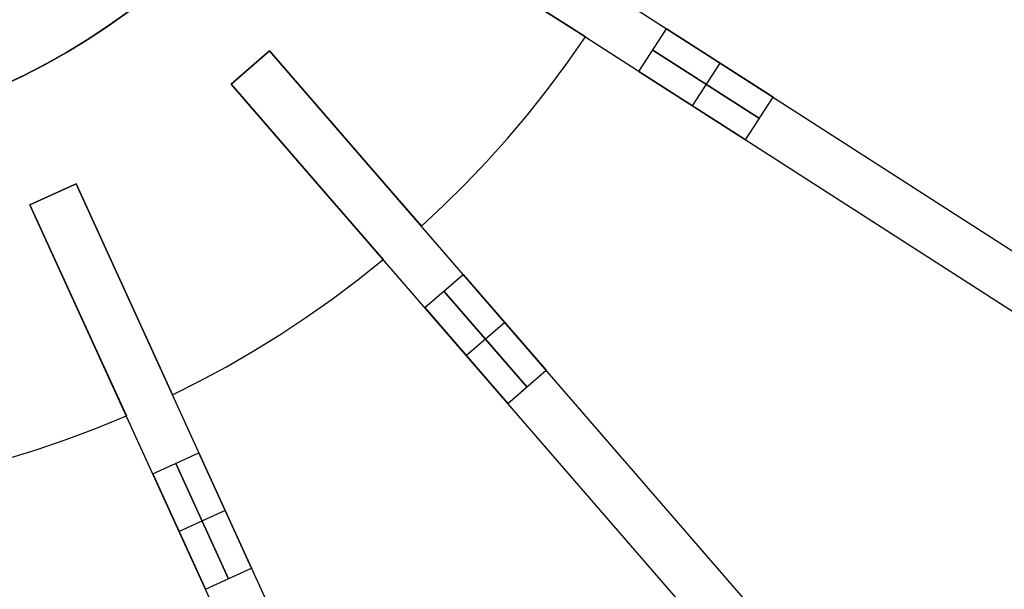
# Model space of a CAD drawing. Header units: millimetres. Extents: x 275 to 1185, y -315 to 588.
# Tile 11 of 15: x 803 to 1036, y -134 to 1. Entities that reach past the tile are written whole.
import ezdxf

# ---------------------------------------------------------------- set-up
doc = ezdxf.new("R2010")
doc.units = ezdxf.units.MM

msp = doc.modelspace()

# ---------------------------------------------------------------- linework, layer by layer
at = {"extrusion": (3e-05, -4.31335e-06, 1)}
msp.add_lwpolyline([(570.09, 183.65), (568.56, 178.08), (567.23, 172.47), (566.09, 166.82), (565.14, 161.12), (564.4, 155.4), (563.85, 149.66), (563.5, 143.9), (563.35, 138.13), (563.4, 132.36), (563.65, 126.6), (564.1, 120.85), (564.75, 115.12), (565.59, 109.41), (566.63, 103.73), (567.87, 98.1), (569.31, 92.51), (570.93, 86.97), (572.75, 81.5), (574.75, 76.09), (576.94, 70.75), (579.32, 65.49), (581.87, 60.32), (584.6, 55.24), (587.51, 50.25), (590.59, 45.37), (593.83, 40.6), (597.24, 35.95), (600.8, 31.41), (604.52, 27), (608.4, 22.73), (612.41, 18.59), (616.57, 14.59), (620.87, 10.73), (625.29, 7.03), (629.84, 3.48), (634.51, 0.1), (639.3, -3.13), (644.19, -6.18), (649.19, -9.07), (654.28, -11.78), (659.46, -14.31), (664.73, -16.66), (670.08, -18.83), (675.5, -20.81), (680.98, -22.6), (686.52, -24.2), (692.12, -25.61), (697.76, -26.83), (703.44, -27.84), (709.15, -28.66), (714.89, -29.29), (720.64, -29.71), (726.4, -29.94), (732.17, -29.96), (737.94, -29.79), (743.7, -29.41), (749.44, -28.84), (755.16, -28.07), (760.84, -27.1), (766.49, -25.93), (772.1, -24.57), (777.66, -23.02), (783.16, -21.27), (788.59, -19.34), (793.96, -17.22), (799.25, -14.91), (804.45, -12.43), (809.57, -9.76), (814.59, -6.92), (819.51, -3.91), (824.32, -0.72), (829.02, 2.62), (833.6, 6.13), (838.06, 9.79), (842.39, 13.61), (846.58, 17.57), (850.63, 21.68), (854.54, 25.92), (858.3, 30.3), (861.91, 34.8), (865.35, 39.43), (868.64, 44.17), (871.76, 49.02), (874.71, 53.98), (877.48, 59.04), (880.08, 64.19), (882.5, 69.43), (884.74, 74.75), (886.79, 80.14), (888.65, 85.6), (890.33, 91.12), (891.81, 96.7), (893.09, 102.32), (894.19, 107.99), (895.08, 113.69), (895.78, 119.41), (896.28, 125.16), (896.58, 130.92), (896.68, 136.69)], dxfattribs=at)
at = {"extrusion": (-3e-05, 4.31335e-06, 1)}
msp.add_lwpolyline([(896.66, 136.69), (896.56, 130.93), (896.26, 125.16), (895.76, 119.42), (895.06, 113.69), (894.17, 107.99), (893.08, 102.32), (891.79, 96.7), (890.31, 91.12), (888.63, 85.6), (886.77, 80.14), (884.72, 74.75), (882.48, 69.43), (880.06, 64.19), (877.46, 59.04), (874.69, 53.99), (871.74, 49.03), (868.62, 44.17), (865.33, 39.43), (861.89, 34.81), (858.28, 30.3), (854.52, 25.92), (850.61, 21.68), (846.56, 17.57), (842.37, 13.61), (838.04, 9.8), (833.58, 6.13), (829, 2.62), (824.3, -0.72), (819.49, -3.9), (814.57, -6.92), (809.55, -9.76), (804.43, -12.42), (799.23, -14.91), (793.94, -17.22), (788.57, -19.34), (783.14, -21.27), (777.64, -23.02), (772.08, -24.57), (766.47, -25.93), (760.82, -27.1), (755.14, -28.06), (749.42, -28.84), (743.68, -29.41), (737.92, -29.78), (732.15, -29.96), (726.38, -29.93), (720.62, -29.71), (714.87, -29.29), (709.13, -28.66), (703.42, -27.84), (697.74, -26.82), (692.1, -25.61), (686.51, -24.2), (680.96, -22.6), (675.48, -20.81), (670.06, -18.83), (664.71, -16.66), (659.45, -14.31), (654.26, -11.77), (649.17, -9.06), (644.17, -6.18), (639.28, -3.12), (634.49, 0.1), (629.82, 3.49), (625.27, 7.03), (620.85, 10.74), (616.55, 14.59), (612.39, 18.59), (608.38, 22.73), (604.51, 27.01), (600.78, 31.42), (597.22, 35.95), (593.81, 40.61), (590.57, 45.38), (587.49, 50.26), (584.58, 55.24), (581.85, 60.32), (579.3, 65.5), (576.92, 70.75), (574.73, 76.09), (572.73, 81.5), (570.91, 86.98), (569.29, 92.51), (567.85, 98.1), (566.62, 103.74), (565.57, 109.41), (564.73, 115.12), (564.08, 120.85), (563.63, 126.6), (563.38, 132.37), (563.33, 138.14), (563.48, 143.9), (563.83, 149.66), (564.38, 155.41), (565.12, 161.13), (566.07, 166.82), (567.21, 172.47), (568.55, 178.09), (570.08, 183.65)], dxfattribs=at)
at = {"extrusion": (0.540641, 0.841254, -9.7954e-15)}
msp.add_lwpolyline([(-805.21, 74), (-802.82, 73.96), (-800.44, 73.84), (-798.06, 73.63), (-795.68, 73.35), (-793.32, 72.98), (-790.97, 72.54), (-788.64, 72.01), (-786.33, 71.4), (-784.04, 70.72), (-781.77, 69.96), (-779.53, 69.12), (-777.33, 68.2), (-775.15, 67.22), (-773.01, 66.15), (-770.91, 65.02), (-768.84, 63.81), (-766.82, 62.53), (-764.85, 61.19), (-762.92, 59.78), (-761.04, 58.3), (-759.21, 56.76), (-757.43, 55.16), (-755.72, 53.5), (-754.05, 51.78), (-752.45, 50), (-750.91, 48.18), (-749.44, 46.3), (-748.03, 44.37), (-746.68, 42.39), (-745.4, 40.37), (-744.2, 38.31), (-743.06, 36.2), (-742, 34.06), (-741.01, 31.89), (-740.09, 29.68), (-739.26, 27.44), (-738.49, 25.18), (-737.81, 22.89), (-737.2, 20.57), (-736.68, 18.24), (-736.23, 15.89), (-735.87, 13.53), (-735.58, 11.16), (-735.38, 8.78), (-735.25, 6.39), (-735.21, 4)], dxfattribs=at)
at = {"extrusion": (0.540641, 0.841254, 1.26761e-14)}
msp.add_lwpolyline([(-735.21, -320), (-735.25, -322.39), (-735.38, -324.78), (-735.58, -327.16), (-735.87, -329.53), (-736.23, -331.89), (-736.68, -334.24), (-737.2, -336.57), (-737.81, -338.89), (-738.49, -341.18), (-739.26, -343.44), (-740.09, -345.68), (-741.01, -347.89), (-742, -350.06), (-743.06, -352.2), (-744.2, -354.31), (-745.4, -356.37), (-746.68, -358.39), (-748.03, -360.37), (-749.44, -362.3), (-750.91, -364.18), (-752.45, -366), (-754.05, -367.78), (-755.72, -369.5), (-757.43, -371.16), (-759.21, -372.76), (-761.04, -374.3), (-762.92, -375.78), (-764.85, -377.19), (-766.82, -378.53), (-768.84, -379.81), (-770.91, -381.02), (-773.01, -382.15), (-775.15, -383.22), (-777.33, -384.2), (-779.53, -385.12), (-781.77, -385.96), (-784.04, -386.72), (-786.33, -387.4), (-788.64, -388.01), (-790.97, -388.54), (-793.32, -388.98), (-795.68, -389.35), (-798.06, -389.63), (-800.44, -389.84), (-802.82, -389.96), (-805.21, -390)], dxfattribs=at)
for points in [[(1116.01, -104.25), (897.29, 36.32)], [(1109.53, -114.35), (890.8, 26.22)], [(920.24, 7.3), (937.01, -3.48)], [(937.01, -3.48), (920.24, 7.3)], [(920.24, 7.3), (937.01, -3.48)], [(937.01, -3.48), (920.24, 7.3)], [(798.76, -15.13), (803.98, -12.65), (809.12, -9.99), (814.17, -7.16), (819.11, -4.15), (823.94, -0.98), (828.66, 2.37)], [(949.69, -11.62), (956.18, -1.53)], [(949.69, -11.62), (956.18, -1.53)], [(981.41, -17.75), (956.18, -1.53)], [(956.18, -1.53), (981.41, -17.75)], [(898.2, -48.26), (903.42, -43.37), (908.56, -38.28), (913.6, -32.98), (918.54, -27.48), (923.36, -21.78), (928.05, -15.87), (932.6, -9.77), (937.01, -3.48)], [(898.2, -48.26), (903.42, -43.37), (908.56, -38.28), (913.6, -32.98), (918.54, -27.48), (923.36, -21.78), (928.05, -15.87), (932.6, -9.77), (937.01, -3.48)], [(898.2, -48.26), (903.42, -43.37), (908.56, -38.28), (913.6, -32.98), (918.54, -27.48), (923.36, -21.78), (928.05, -15.87), (932.6, -9.77), (937.01, -3.48)], [(898.2, -48.26), (903.42, -43.37), (908.56, -38.28), (913.6, -32.98), (918.54, -27.48), (923.36, -21.78), (928.05, -15.87), (932.6, -9.77), (937.01, -3.48)], [(898.2, -48.26), (903.42, -43.37), (908.56, -38.28), (913.6, -32.98), (918.54, -27.48), (923.36, -21.78), (928.05, -15.87), (932.6, -9.77), (937.01, -3.48)], [(898.2, -48.26), (903.42, -43.37), (908.56, -38.28), (913.6, -32.98), (918.54, -27.48), (923.36, -21.78), (928.05, -15.87), (932.6, -9.77), (937.01, -3.48)], [(862.23, -6.75), (853.16, -14.61)], [(853.16, -14.61), (862.23, -6.75)], [(853.16, -14.61), (862.23, -6.75)], [(853.16, -14.61), (862.23, -6.75)], [(862.23, -6.75), (853.16, -14.61)], [(885.15, -33.2), (862.23, -6.75)], [(862.23, -6.75), (885.15, -33.2)], [(885.15, -33.2), (862.23, -6.75)], [(862.23, -6.75), (885.15, -33.2)], [(1032.5, -203.24), (862.23, -6.75)], [(978.17, -22.8), (952.93, -6.58)], [(952.93, -6.58), (978.17, -22.8)], [(949.69, -11.62), (974.93, -27.84)], [(974.93, -27.84), (949.69, -11.62)], [(968.79, -9.64), (962.31, -19.73)], [(968.79, -9.64), (962.31, -19.73)], [(853.16, -14.61), (876.08, -41.06)], [(876.08, -41.06), (853.16, -14.61)], [(853.16, -14.61), (876.08, -41.06)], [(876.08, -41.06), (853.16, -14.61)], [(1023.43, -211.1), (853.16, -14.61)], [(974.93, -27.84), (981.41, -17.75)], [(974.93, -27.84), (981.41, -17.75)], [(898.2, -48.26), (885.15, -33.2)], [(885.15, -33.2), (898.2, -48.26)], [(898.2, -48.26), (885.15, -33.2)], [(885.15, -33.2), (898.2, -48.26)], [(816.46, -38.19), (805.55, -43.18)], [(805.55, -43.18), (816.46, -38.19)], [(805.55, -43.18), (816.46, -38.19)], [(805.55, -43.18), (816.46, -38.19)], [(816.46, -38.19), (805.55, -43.18)], [(831, -70.03), (816.46, -38.19)], [(816.46, -38.19), (831, -70.03)], [(831, -70.03), (816.46, -38.19)], [(816.46, -38.19), (831, -70.03)], [(924.47, -274.7), (816.46, -38.19)], [(876.08, -41.06), (889.13, -56.12)], [(889.13, -56.12), (876.08, -41.06)], [(876.08, -41.06), (889.13, -56.12)], [(889.13, -56.12), (876.08, -41.06)], [(805.55, -43.18), (820.09, -75.02)], [(820.09, -75.02), (805.55, -43.18)], [(805.55, -43.18), (820.09, -75.02)], [(820.09, -75.02), (805.55, -43.18)], [(913.56, -279.68), (805.55, -43.18)], [(839.28, -88.16), (845.67, -84.94), (852.03, -81.5), (858.36, -77.84), (864.65, -73.95), (870.88, -69.83), (877.04, -65.49), (883.13, -60.92), (889.13, -56.12)], [(839.28, -88.16), (845.67, -84.94), (852.03, -81.5), (858.36, -77.84), (864.65, -73.95), (870.88, -69.83), (877.04, -65.49), (883.13, -60.92), (889.13, -56.12)], [(839.28, -88.16), (845.67, -84.94), (852.03, -81.5), (858.36, -77.84), (864.65, -73.95), (870.88, -69.83), (877.04, -65.49), (883.13, -60.92), (889.13, -56.12)], [(839.28, -88.16), (845.67, -84.94), (852.03, -81.5), (858.36, -77.84), (864.65, -73.95), (870.88, -69.83), (877.04, -65.49), (883.13, -60.92), (889.13, -56.12)], [(839.28, -88.16), (845.67, -84.94), (852.03, -81.5), (858.36, -77.84), (864.65, -73.95), (870.88, -69.83), (877.04, -65.49), (883.13, -60.92), (889.13, -56.12)], [(839.28, -88.16), (845.67, -84.94), (852.03, -81.5), (858.36, -77.84), (864.65, -73.95), (870.88, -69.83), (877.04, -65.49), (883.13, -60.92), (889.13, -56.12)], [(899, -67.51), (908.07, -59.65)], [(899, -67.51), (908.07, -59.65)], [(927.72, -82.32), (908.07, -59.65)], [(908.07, -59.65), (927.72, -82.32)], [(923.18, -86.25), (903.54, -63.58)], [(903.54, -63.58), (923.18, -86.25)], [(899, -67.51), (918.65, -90.18)], [(918.65, -90.18), (899, -67.51)], [(839.28, -88.16), (831, -70.03)], [(831, -70.03), (839.28, -88.16)], [(839.28, -88.16), (831, -70.03)], [(831, -70.03), (839.28, -88.16)], [(917.9, -70.99), (908.83, -78.85)], [(917.9, -70.99), (908.83, -78.85)], [(820.09, -75.02), (828.37, -93.14)], [(828.37, -93.14), (820.09, -75.02)], [(820.09, -75.02), (828.37, -93.14)], [(828.37, -93.14), (820.09, -75.02)], [(918.65, -90.18), (927.72, -82.32)], [(918.65, -90.18), (927.72, -82.32)], [(771.51, -109.84), (778.54, -108.55), (785.62, -107.04), (792.72, -105.31), (799.85, -103.35), (806.99, -101.16), (814.13, -98.73), (821.26, -96.06), (828.37, -93.14)], [(771.51, -109.84), (778.54, -108.55), (785.62, -107.04), (792.72, -105.31), (799.85, -103.35), (806.99, -101.16), (814.13, -98.73), (821.26, -96.06), (828.37, -93.14)], [(771.51, -109.84), (778.54, -108.55), (785.62, -107.04), (792.72, -105.31), (799.85, -103.35), (806.99, -101.16), (814.13, -98.73), (821.26, -96.06), (828.37, -93.14)], [(771.51, -109.84), (778.54, -108.55), (785.62, -107.04), (792.72, -105.31), (799.85, -103.35), (806.99, -101.16), (814.13, -98.73), (821.26, -96.06), (828.37, -93.14)], [(771.51, -109.84), (778.54, -108.55), (785.62, -107.04), (792.72, -105.31), (799.85, -103.35), (806.99, -101.16), (814.13, -98.73), (821.26, -96.06), (828.37, -93.14)], [(771.51, -109.84), (778.54, -108.55), (785.62, -107.04), (792.72, -105.31), (799.85, -103.35), (806.99, -101.16), (814.13, -98.73), (821.26, -96.06), (828.37, -93.14)], [(834.63, -106.85), (845.54, -101.87)], [(834.63, -106.85), (845.54, -101.87)], [(858.01, -129.16), (845.54, -101.87)], [(845.54, -101.87), (858.01, -129.16)], [(852.55, -131.65), (840.08, -104.36)], [(840.08, -104.36), (852.55, -131.65)], [(834.63, -106.85), (847.09, -134.14)], [(847.09, -134.14), (834.63, -106.85)], [(851.77, -115.51), (840.86, -120.5)], [(851.77, -115.51), (840.86, -120.5)], [(847.09, -134.14), (858.01, -129.16)], [(847.09, -134.14), (858.01, -129.16)]]:
    msp.add_lwpolyline(points)
at = {"extrusion": (0.540641, 0.841254, 6.71258e-16)}
msp.add_lwpolyline([(-805.21, 74), (-802.82, 73.96), (-800.44, 73.84), (-798.06, 73.63), (-795.68, 73.35), (-793.32, 72.98), (-790.97, 72.54), (-788.64, 72.01), (-786.33, 71.4), (-784.04, 70.72), (-781.77, 69.96), (-779.53, 69.12), (-777.33, 68.2), (-775.15, 67.22), (-773.01, 66.15), (-770.91, 65.02), (-768.84, 63.81), (-766.82, 62.53), (-764.85, 61.19), (-762.92, 59.78), (-761.04, 58.3), (-759.21, 56.76), (-757.43, 55.16), (-755.72, 53.5), (-754.05, 51.78), (-752.45, 50), (-750.91, 48.18), (-749.44, 46.3), (-748.03, 44.37), (-746.68, 42.39), (-745.4, 40.37), (-744.2, 38.31), (-743.06, 36.2), (-742, 34.06), (-741.01, 31.89), (-740.09, 29.68), (-739.26, 27.44), (-738.49, 25.18), (-737.81, 22.89), (-737.2, 20.57), (-736.68, 18.24), (-736.23, 15.89), (-735.87, 13.53), (-735.58, 11.16), (-735.38, 8.78), (-735.25, 6.39), (-735.21, 4)], dxfattribs=at)
at = {"extrusion": (0.540641, 0.841254, -5.33361e-16)}
msp.add_lwpolyline([(-735.21, -320), (-735.25, -322.39), (-735.38, -324.78), (-735.58, -327.16), (-735.87, -329.53), (-736.23, -331.89), (-736.68, -334.24), (-737.2, -336.57), (-737.81, -338.89), (-738.49, -341.18), (-739.26, -343.44), (-740.09, -345.68), (-741.01, -347.89), (-742, -350.06), (-743.06, -352.2), (-744.2, -354.31), (-745.4, -356.37), (-746.68, -358.39), (-748.03, -360.37), (-749.44, -362.3), (-750.91, -364.18), (-752.45, -366), (-754.05, -367.78), (-755.72, -369.5), (-757.43, -371.16), (-759.21, -372.76), (-761.04, -374.3), (-762.92, -375.78), (-764.85, -377.19), (-766.82, -378.53), (-768.84, -379.81), (-770.91, -381.02), (-773.01, -382.15), (-775.15, -383.22), (-777.33, -384.2), (-779.53, -385.12), (-781.77, -385.96), (-784.04, -386.72), (-786.33, -387.4), (-788.64, -388.01), (-790.97, -388.54), (-793.32, -388.98), (-795.68, -389.35), (-798.06, -389.63), (-800.44, -389.84), (-802.82, -389.96), (-805.21, -390)], dxfattribs=at)
at = {"extrusion": (0.540641, 0.841254, -1.17712e-14)}
msp.add_lwpolyline([(-735.21, 4), (-735.25, 6.39), (-735.38, 8.78), (-735.58, 11.16), (-735.87, 13.53), (-736.23, 15.89), (-736.68, 18.24), (-737.2, 20.57), (-737.81, 22.89), (-738.49, 25.18), (-739.26, 27.44), (-740.09, 29.68), (-741.01, 31.89), (-742, 34.06), (-743.06, 36.2), (-744.2, 38.31), (-745.4, 40.37), (-746.68, 42.39), (-748.03, 44.37), (-749.44, 46.3), (-750.91, 48.18), (-752.45, 50), (-754.05, 51.78), (-755.72, 53.5), (-757.43, 55.16), (-759.21, 56.76), (-761.04, 58.3), (-762.92, 59.78), (-764.85, 61.19), (-766.82, 62.53), (-768.84, 63.81), (-770.91, 65.02), (-773.01, 66.15), (-775.15, 67.22), (-777.33, 68.2), (-779.53, 69.12), (-781.77, 69.96), (-784.04, 70.72), (-786.33, 71.4), (-788.64, 72.01), (-790.97, 72.54), (-793.32, 72.98), (-795.68, 73.35), (-798.06, 73.63), (-800.44, 73.84), (-802.82, 73.96), (-805.21, 74)], dxfattribs=at)
at = {"extrusion": (0.540641, 0.841254, 1.20708e-14)}
msp.add_lwpolyline([(-735.21, -320), (-735.25, -322.39), (-735.38, -324.78), (-735.58, -327.16), (-735.87, -329.53), (-736.23, -331.89), (-736.68, -334.24), (-737.2, -336.57), (-737.81, -338.89), (-738.49, -341.18), (-739.26, -343.44), (-740.09, -345.68), (-741.01, -347.89), (-742, -350.06), (-743.06, -352.2), (-744.2, -354.31), (-745.4, -356.37), (-746.68, -358.39), (-748.03, -360.37), (-749.44, -362.3), (-750.91, -364.18), (-752.45, -366), (-754.05, -367.78), (-755.72, -369.5), (-757.43, -371.16), (-759.21, -372.76), (-761.04, -374.3), (-762.92, -375.78), (-764.85, -377.19), (-766.82, -378.53), (-768.84, -379.81), (-770.91, -381.02), (-773.01, -382.15), (-775.15, -383.22), (-777.33, -384.2), (-779.53, -385.12), (-781.77, -385.96), (-784.04, -386.72), (-786.33, -387.4), (-788.64, -388.01), (-790.97, -388.54), (-793.32, -388.98), (-795.68, -389.35), (-798.06, -389.63), (-800.44, -389.84), (-802.82, -389.96), (-805.21, -390)], dxfattribs=at)
at = {"extrusion": (1, 0, 0)}
for points in [[(-3.48, -320), (-3.48, -308)], [(-3.48, -8), (-3.48, 4)], [(-6.75, -8), (-6.75, -308)], [(-10.68, -8), (-10.68, -308)], [(-14.61, -308), (-14.61, -8)], [(-33.97, 71.16), (-33.97, -387.16)], [(-38.19, -8), (-38.19, -308)], [(-40.69, -8), (-40.69, -308)], [(-43.18, -308), (-43.18, -8)], [(-44.06, 71.16), (-44.06, -387.16)], [(-48.26, -320), (-48.26, -308)], [(-48.26, -8), (-48.26, 4)], [(-56.12, -320), (-56.12, -308)], [(-56.12, -8), (-56.12, 4)], [(-88.16, -320), (-88.16, -308)], [(-88.16, -8), (-88.16, 4)], [(-93.14, -320), (-93.14, -308)], [(-93.14, -8), (-93.14, 4)], [(-105, 71.16), (-105, -387.16)], [(-112.86, 71.16), (-112.86, -387.16)]]:
    msp.add_lwpolyline(points, dxfattribs=at)
at = {"extrusion": (0.75575, 0.654861, -4.01417e-15)}
msp.add_lwpolyline([(-639.74, 74), (-637.35, 73.96), (-634.97, 73.84), (-632.58, 73.63), (-630.21, 73.35), (-627.85, 72.98), (-625.5, 72.54), (-623.17, 72.01), (-620.86, 71.4), (-618.57, 70.72), (-616.3, 69.96), (-614.06, 69.12), (-611.85, 68.2), (-609.68, 67.22), (-607.54, 66.15), (-605.44, 65.02), (-603.37, 63.81), (-601.35, 62.53), (-599.38, 61.19), (-597.45, 59.78), (-595.57, 58.3), (-593.74, 56.76), (-591.96, 55.16), (-590.25, 53.5), (-588.58, 51.78), (-586.98, 50), (-585.44, 48.18), (-583.97, 46.3), (-582.56, 44.37), (-581.21, 42.39), (-579.93, 40.37), (-578.73, 38.31), (-577.59, 36.2), (-576.53, 34.06), (-575.54, 31.89), (-574.62, 29.68), (-573.78, 27.44), (-573.02, 25.18), (-572.34, 22.89), (-571.73, 20.57), (-571.21, 18.24), (-570.76, 15.89), (-570.39, 13.53), (-570.11, 11.16), (-569.91, 8.78), (-569.78, 6.39), (-569.74, 4)], dxfattribs=at)
at = {"extrusion": (0.75575, 0.654861, -4.54942e-15)}
msp.add_lwpolyline([(-569.74, -320), (-569.78, -322.39), (-569.91, -324.78), (-570.11, -327.16), (-570.39, -329.53), (-570.76, -331.89), (-571.21, -334.24), (-571.73, -336.57), (-572.34, -338.89), (-573.02, -341.18), (-573.78, -343.44), (-574.62, -345.68), (-575.54, -347.89), (-576.53, -350.06), (-577.59, -352.2), (-578.73, -354.31), (-579.93, -356.37), (-581.21, -358.39), (-582.56, -360.37), (-583.97, -362.3), (-585.44, -364.18), (-586.98, -366), (-588.58, -367.78), (-590.25, -369.5), (-591.96, -371.16), (-593.74, -372.76), (-595.57, -374.3), (-597.45, -375.78), (-599.38, -377.19), (-601.35, -378.53), (-603.37, -379.81), (-605.44, -381.02), (-607.54, -382.15), (-609.68, -383.22), (-611.85, -384.2), (-614.06, -385.12), (-616.3, -385.96), (-618.57, -386.72), (-620.86, -387.4), (-623.17, -388.01), (-625.5, -388.54), (-627.85, -388.98), (-630.21, -389.35), (-632.58, -389.63), (-634.97, -389.84), (-637.35, -389.96), (-639.74, -390)], dxfattribs=at)
at = {"extrusion": (0.75575, 0.654861, 1.06288e-15)}
msp.add_lwpolyline([(-639.74, 74), (-637.35, 73.96), (-634.97, 73.84), (-632.58, 73.63), (-630.21, 73.35), (-627.85, 72.98), (-625.5, 72.54), (-623.17, 72.01), (-620.86, 71.4), (-618.57, 70.72), (-616.3, 69.96), (-614.06, 69.12), (-611.85, 68.2), (-609.68, 67.22), (-607.54, 66.15), (-605.44, 65.02), (-603.37, 63.81), (-601.35, 62.53), (-599.38, 61.19), (-597.45, 59.78), (-595.57, 58.3), (-593.74, 56.76), (-591.96, 55.16), (-590.25, 53.5), (-588.58, 51.78), (-586.98, 50), (-585.44, 48.18), (-583.97, 46.3), (-582.56, 44.37), (-581.21, 42.39), (-579.93, 40.37), (-578.73, 38.31), (-577.59, 36.2), (-576.53, 34.06), (-575.54, 31.89), (-574.62, 29.68), (-573.78, 27.44), (-573.02, 25.18), (-572.34, 22.89), (-571.73, 20.57), (-571.21, 18.24), (-570.76, 15.89), (-570.39, 13.53), (-570.11, 11.16), (-569.91, 8.78), (-569.78, 6.39), (-569.74, 4)], dxfattribs=at)
at = {"extrusion": (0.75575, 0.654861, -1.63857e-15)}
msp.add_lwpolyline([(-569.74, -320), (-569.78, -322.39), (-569.91, -324.78), (-570.11, -327.16), (-570.39, -329.53), (-570.76, -331.89), (-571.21, -334.24), (-571.73, -336.57), (-572.34, -338.89), (-573.02, -341.18), (-573.78, -343.44), (-574.62, -345.68), (-575.54, -347.89), (-576.53, -350.06), (-577.59, -352.2), (-578.73, -354.31), (-579.93, -356.37), (-581.21, -358.39), (-582.56, -360.37), (-583.97, -362.3), (-585.44, -364.18), (-586.98, -366), (-588.58, -367.78), (-590.25, -369.5), (-591.96, -371.16), (-593.74, -372.76), (-595.57, -374.3), (-597.45, -375.78), (-599.38, -377.19), (-601.35, -378.53), (-603.37, -379.81), (-605.44, -381.02), (-607.54, -382.15), (-609.68, -383.22), (-611.85, -384.2), (-614.06, -385.12), (-616.3, -385.96), (-618.57, -386.72), (-620.86, -387.4), (-623.17, -388.01), (-625.5, -388.54), (-627.85, -388.98), (-630.21, -389.35), (-632.58, -389.63), (-634.97, -389.84), (-637.35, -389.96), (-639.74, -390)], dxfattribs=at)
at = {"extrusion": (0.75575, 0.654861, 2.55516e-15)}
msp.add_lwpolyline([(-569.74, 4), (-569.78, 6.39), (-569.91, 8.78), (-570.11, 11.16), (-570.39, 13.53), (-570.76, 15.89), (-571.21, 18.24), (-571.73, 20.57), (-572.34, 22.89), (-573.02, 25.18), (-573.78, 27.44), (-574.62, 29.68), (-575.54, 31.89), (-576.53, 34.06), (-577.59, 36.2), (-578.73, 38.31), (-579.93, 40.37), (-581.21, 42.39), (-582.56, 44.37), (-583.97, 46.3), (-585.44, 48.18), (-586.98, 50), (-588.58, 51.78), (-590.25, 53.5), (-591.96, 55.16), (-593.74, 56.76), (-595.57, 58.3), (-597.45, 59.78), (-599.38, 61.19), (-601.35, 62.53), (-603.37, 63.81), (-605.44, 65.02), (-607.54, 66.15), (-609.68, 67.22), (-611.85, 68.2), (-614.06, 69.12), (-616.3, 69.96), (-618.57, 70.72), (-620.86, 71.4), (-623.17, 72.01), (-625.5, 72.54), (-627.85, 72.98), (-630.21, 73.35), (-632.58, 73.63), (-634.97, 73.84), (-637.35, 73.96), (-639.74, 74)], dxfattribs=at)
at = {"extrusion": (0.75575, 0.654861, -4.14029e-15)}
msp.add_lwpolyline([(-569.74, -320), (-569.78, -322.39), (-569.91, -324.78), (-570.11, -327.16), (-570.39, -329.53), (-570.76, -331.89), (-571.21, -334.24), (-571.73, -336.57), (-572.34, -338.89), (-573.02, -341.18), (-573.78, -343.44), (-574.62, -345.68), (-575.54, -347.89), (-576.53, -350.06), (-577.59, -352.2), (-578.73, -354.31), (-579.93, -356.37), (-581.21, -358.39), (-582.56, -360.37), (-583.97, -362.3), (-585.44, -364.18), (-586.98, -366), (-588.58, -367.78), (-590.25, -369.5), (-591.96, -371.16), (-593.74, -372.76), (-595.57, -374.3), (-597.45, -375.78), (-599.38, -377.19), (-601.35, -378.53), (-603.37, -379.81), (-605.44, -381.02), (-607.54, -382.15), (-609.68, -383.22), (-611.85, -384.2), (-614.06, -385.12), (-616.3, -385.96), (-618.57, -386.72), (-620.86, -387.4), (-623.17, -388.01), (-625.5, -388.54), (-627.85, -388.98), (-630.21, -389.35), (-632.58, -389.63), (-634.97, -389.84), (-637.35, -389.96), (-639.74, -390)], dxfattribs=at)
at = {"extrusion": (0.540641, 0.841254, -1.31899e-14)}
msp.add_lwpolyline([(-995.21, -86), (-995.12, -80.54), (-994.84, -75.08), (-994.37, -69.64), (-993.72, -64.21), (-992.89, -58.81), (-991.87, -53.45), (-990.66, -48.12), (-989.28, -42.83), (-987.72, -37.6), (-985.98, -32.42), (-984.06, -27.3), (-981.97, -22.26), (-979.71, -17.28), (-977.28, -12.39), (-974.68, -7.58), (-971.92, -2.87), (-969, 1.75), (-965.93, 6.27), (-962.7, 10.68), (-959.33, 14.97), (-955.81, 19.15), (-952.15, 23.21), (-948.35, 27.14), (-944.42, 30.93), (-940.37, 34.59), (-936.19, 38.11), (-931.89, 41.49), (-927.48, 44.72), (-922.97, 47.79), (-918.35, 50.71), (-913.63, 53.47), (-908.82, 56.06), (-903.93, 58.49), (-898.96, 60.75), (-893.91, 62.84), (-888.79, 64.76), (-883.62, 66.5), (-878.38, 68.07), (-873.1, 69.45), (-867.77, 70.65), (-862.4, 71.67), (-857, 72.51), (-851.58, 73.16), (-846.13, 73.63), (-840.68, 73.91), (-835.21, 74)], dxfattribs=at)
at = {"extrusion": (0.540641, 0.841254, 3.88336e-16)}
msp.add_lwpolyline([(-835.21, -390), (-840.68, -389.91), (-846.13, -389.63), (-851.58, -389.16), (-857, -388.51), (-862.4, -387.67), (-867.77, -386.65), (-873.1, -385.45), (-878.38, -384.07), (-883.62, -382.5), (-888.79, -380.76), (-893.91, -378.84), (-898.96, -376.75), (-903.93, -374.49), (-908.82, -372.06), (-913.63, -369.47), (-918.35, -366.71), (-922.97, -363.79), (-927.48, -360.72), (-931.89, -357.49), (-936.19, -354.11), (-940.37, -350.59), (-944.42, -346.93), (-948.35, -343.14), (-952.15, -339.21), (-955.81, -335.15), (-959.33, -330.97), (-962.7, -326.68), (-965.93, -322.27), (-969, -317.75), (-971.92, -313.13), (-974.68, -308.42), (-977.28, -303.61), (-979.71, -298.72), (-981.97, -293.74), (-984.06, -288.7), (-985.98, -283.58), (-987.72, -278.4), (-989.28, -273.17), (-990.66, -267.88), (-991.87, -262.55), (-992.89, -257.19), (-993.72, -251.79), (-994.37, -246.36), (-994.84, -240.92), (-995.12, -235.46), (-995.21, -230)], dxfattribs=at)
at = {"extrusion": (0.540641, 0.841254, 1.20044e-15)}
msp.add_lwpolyline([(-995.21, -86), (-995.12, -80.54), (-994.84, -75.08), (-994.37, -69.64), (-993.72, -64.21), (-992.89, -58.81), (-991.87, -53.45), (-990.66, -48.12), (-989.28, -42.83), (-987.72, -37.6), (-985.98, -32.42), (-984.06, -27.3), (-981.97, -22.26), (-979.71, -17.28), (-977.28, -12.39), (-974.68, -7.58), (-971.92, -2.87), (-969, 1.75), (-965.93, 6.27), (-962.7, 10.68), (-959.33, 14.97), (-955.81, 19.15), (-952.15, 23.21), (-948.35, 27.14), (-944.42, 30.93), (-940.37, 34.59), (-936.19, 38.11), (-931.89, 41.49), (-927.48, 44.72), (-922.97, 47.79), (-918.35, 50.71), (-913.63, 53.47), (-908.82, 56.06), (-903.93, 58.49), (-898.96, 60.75), (-893.91, 62.84), (-888.79, 64.76), (-883.62, 66.5), (-878.38, 68.07), (-873.1, 69.45), (-867.77, 70.65), (-862.4, 71.67), (-857, 72.51), (-851.58, 73.16), (-846.13, 73.63), (-840.68, 73.91), (-835.21, 74)], dxfattribs=at)
at = {"extrusion": (0.540641, 0.841254, -1.10703e-15)}
msp.add_lwpolyline([(-835.21, -390), (-840.68, -389.91), (-846.13, -389.63), (-851.58, -389.16), (-857, -388.51), (-862.4, -387.67), (-867.77, -386.65), (-873.1, -385.45), (-878.38, -384.07), (-883.62, -382.5), (-888.79, -380.76), (-893.91, -378.84), (-898.96, -376.75), (-903.93, -374.49), (-908.82, -372.06), (-913.63, -369.47), (-918.35, -366.71), (-922.97, -363.79), (-927.48, -360.72), (-931.89, -357.49), (-936.19, -354.11), (-940.37, -350.59), (-944.42, -346.93), (-948.35, -343.14), (-952.15, -339.21), (-955.81, -335.15), (-959.33, -330.97), (-962.7, -326.68), (-965.93, -322.27), (-969, -317.75), (-971.92, -313.13), (-974.68, -308.42), (-977.28, -303.61), (-979.71, -298.72), (-981.97, -293.74), (-984.06, -288.7), (-985.98, -283.58), (-987.72, -278.4), (-989.28, -273.17), (-990.66, -267.88), (-991.87, -262.55), (-992.89, -257.19), (-993.72, -251.79), (-994.37, -246.36), (-994.84, -240.92), (-995.12, -235.46), (-995.21, -230)], dxfattribs=at)
at = {"extrusion": (0.540641, 0.841254, -7.41623e-15)}
msp.add_lwpolyline([(-835.21, 74), (-840.68, 73.91), (-846.13, 73.63), (-851.58, 73.16), (-857, 72.51), (-862.4, 71.67), (-867.77, 70.65), (-873.1, 69.45), (-878.38, 68.07), (-883.62, 66.5), (-888.79, 64.76), (-893.91, 62.84), (-898.96, 60.75), (-903.93, 58.49), (-908.82, 56.06), (-913.63, 53.47), (-918.35, 50.71), (-922.97, 47.79), (-927.48, 44.72), (-931.89, 41.49), (-936.19, 38.11), (-940.37, 34.59), (-944.42, 30.93), (-948.35, 27.14), (-952.15, 23.21), (-955.81, 19.15), (-959.33, 14.97), (-962.7, 10.68), (-965.93, 6.27), (-969, 1.75), (-971.92, -2.87), (-974.68, -7.58), (-977.28, -12.39), (-979.71, -17.28), (-981.97, -22.26), (-984.06, -27.3), (-985.98, -32.42), (-987.72, -37.6), (-989.28, -42.83), (-990.66, -48.12), (-991.87, -53.45), (-992.89, -58.81), (-993.72, -64.21), (-994.37, -69.64), (-994.84, -75.08), (-995.12, -80.54), (-995.21, -86)], dxfattribs=at)
at = {"extrusion": (0.540641, 0.841254, 2.99605e-15)}
msp.add_lwpolyline([(-995.21, -230), (-995.12, -235.46), (-994.84, -240.92), (-994.37, -246.36), (-993.72, -251.79), (-992.89, -257.19), (-991.87, -262.55), (-990.66, -267.88), (-989.28, -273.17), (-987.72, -278.4), (-985.98, -283.58), (-984.06, -288.7), (-981.97, -293.74), (-979.71, -298.72), (-977.28, -303.61), (-974.68, -308.42), (-971.92, -313.13), (-969, -317.75), (-965.93, -322.27), (-962.7, -326.68), (-959.33, -330.97), (-955.81, -335.15), (-952.15, -339.21), (-948.35, -343.14), (-944.42, -346.93), (-940.37, -350.59), (-936.19, -354.11), (-931.89, -357.49), (-927.48, -360.72), (-922.97, -363.79), (-918.35, -366.71), (-913.63, -369.47), (-908.82, -372.06), (-903.93, -374.49), (-898.96, -376.75), (-893.91, -378.84), (-888.79, -380.76), (-883.62, -382.5), (-878.38, -384.07), (-873.1, -385.45), (-867.77, -386.65), (-862.4, -387.67), (-857, -388.51), (-851.58, -389.16), (-846.13, -389.63), (-840.68, -389.91), (-835.21, -390)], dxfattribs=at)
at = {"extrusion": (0.909632, 0.415415, -9.37967e-16)}
msp.add_lwpolyline([(-443.91, 74), (-441.52, 73.96), (-439.14, 73.84), (-436.75, 73.63), (-434.38, 73.35), (-432.02, 72.98), (-429.67, 72.54), (-427.34, 72.01), (-425.03, 71.4), (-422.74, 70.72), (-420.47, 69.96), (-418.23, 69.12), (-416.02, 68.2), (-413.85, 67.22), (-411.71, 66.15), (-409.61, 65.02), (-407.54, 63.81), (-405.52, 62.53), (-403.55, 61.19), (-401.62, 59.78), (-399.74, 58.3), (-397.91, 56.76), (-396.13, 55.16), (-394.42, 53.5), (-392.75, 51.78), (-391.15, 50), (-389.61, 48.18), (-388.14, 46.3), (-386.73, 44.37), (-385.38, 42.39), (-384.1, 40.37), (-382.9, 38.31), (-381.76, 36.2), (-380.7, 34.06), (-379.71, 31.89), (-378.79, 29.68), (-377.95, 27.44), (-377.19, 25.18), (-376.51, 22.89), (-375.9, 20.57), (-375.38, 18.24), (-374.93, 15.89), (-374.57, 13.53), (-374.28, 11.16), (-374.08, 8.78), (-373.95, 6.39), (-373.91, 4)], dxfattribs=at)
at = {"extrusion": (0.909632, 0.415415, 1.00446e-15)}
msp.add_lwpolyline([(-373.91, -320), (-373.95, -322.39), (-374.08, -324.78), (-374.28, -327.16), (-374.57, -329.53), (-374.93, -331.89), (-375.38, -334.24), (-375.9, -336.57), (-376.51, -338.89), (-377.19, -341.18), (-377.95, -343.44), (-378.79, -345.68), (-379.71, -347.89), (-380.7, -350.06), (-381.76, -352.2), (-382.9, -354.31), (-384.1, -356.37), (-385.38, -358.39), (-386.73, -360.37), (-388.14, -362.3), (-389.61, -364.18), (-391.15, -366), (-392.75, -367.78), (-394.42, -369.5), (-396.13, -371.16), (-397.91, -372.76), (-399.74, -374.3), (-401.62, -375.78), (-403.55, -377.19), (-405.52, -378.53), (-407.54, -379.81), (-409.61, -381.02), (-411.71, -382.15), (-413.85, -383.22), (-416.02, -384.2), (-418.23, -385.12), (-420.47, -385.96), (-422.74, -386.72), (-425.03, -387.4), (-427.34, -388.01), (-429.67, -388.54), (-432.02, -388.98), (-434.38, -389.35), (-436.75, -389.63), (-439.14, -389.84), (-441.52, -389.96), (-443.91, -390)], dxfattribs=at)
at = {"extrusion": (0.909632, 0.415415, -1.67055e-15)}
msp.add_lwpolyline([(-443.91, 74), (-441.52, 73.96), (-439.14, 73.84), (-436.75, 73.63), (-434.38, 73.35), (-432.02, 72.98), (-429.67, 72.54), (-427.34, 72.01), (-425.03, 71.4), (-422.74, 70.72), (-420.47, 69.96), (-418.23, 69.12), (-416.02, 68.2), (-413.85, 67.22), (-411.71, 66.15), (-409.61, 65.02), (-407.54, 63.81), (-405.52, 62.53), (-403.55, 61.19), (-401.62, 59.78), (-399.74, 58.3), (-397.91, 56.76), (-396.13, 55.16), (-394.42, 53.5), (-392.75, 51.78), (-391.15, 50), (-389.61, 48.18), (-388.14, 46.3), (-386.73, 44.37), (-385.38, 42.39), (-384.1, 40.37), (-382.9, 38.31), (-381.76, 36.2), (-380.7, 34.06), (-379.71, 31.89), (-378.79, 29.68), (-377.95, 27.44), (-377.19, 25.18), (-376.51, 22.89), (-375.9, 20.57), (-375.38, 18.24), (-374.93, 15.89), (-374.57, 13.53), (-374.28, 11.16), (-374.08, 8.78), (-373.95, 6.39), (-373.91, 4)], dxfattribs=at)
at = {"extrusion": (0.909632, 0.415415, 1.97641e-15)}
msp.add_lwpolyline([(-373.91, -320), (-373.95, -322.39), (-374.08, -324.78), (-374.28, -327.16), (-374.57, -329.53), (-374.93, -331.89), (-375.38, -334.24), (-375.9, -336.57), (-376.51, -338.89), (-377.19, -341.18), (-377.95, -343.44), (-378.79, -345.68), (-379.71, -347.89), (-380.7, -350.06), (-381.76, -352.2), (-382.9, -354.31), (-384.1, -356.37), (-385.38, -358.39), (-386.73, -360.37), (-388.14, -362.3), (-389.61, -364.18), (-391.15, -366), (-392.75, -367.78), (-394.42, -369.5), (-396.13, -371.16), (-397.91, -372.76), (-399.74, -374.3), (-401.62, -375.78), (-403.55, -377.19), (-405.52, -378.53), (-407.54, -379.81), (-409.61, -381.02), (-411.71, -382.15), (-413.85, -383.22), (-416.02, -384.2), (-418.23, -385.12), (-420.47, -385.96), (-422.74, -386.72), (-425.03, -387.4), (-427.34, -388.01), (-429.67, -388.54), (-432.02, -388.98), (-434.38, -389.35), (-436.75, -389.63), (-439.14, -389.84), (-441.52, -389.96), (-443.91, -390)], dxfattribs=at)
at = {"extrusion": (0.909632, 0.415415, -4.07244e-15)}
msp.add_lwpolyline([(-373.91, 4), (-373.95, 6.39), (-374.08, 8.78), (-374.28, 11.16), (-374.57, 13.53), (-374.93, 15.89), (-375.38, 18.24), (-375.9, 20.57), (-376.51, 22.89), (-377.19, 25.18), (-377.95, 27.44), (-378.79, 29.68), (-379.71, 31.89), (-380.7, 34.06), (-381.76, 36.2), (-382.9, 38.31), (-384.1, 40.37), (-385.38, 42.39), (-386.73, 44.37), (-388.14, 46.3), (-389.61, 48.18), (-391.15, 50), (-392.75, 51.78), (-394.42, 53.5), (-396.13, 55.16), (-397.91, 56.76), (-399.74, 58.3), (-401.62, 59.78), (-403.55, 61.19), (-405.52, 62.53), (-407.54, 63.81), (-409.61, 65.02), (-411.71, 66.15), (-413.85, 67.22), (-416.02, 68.2), (-418.23, 69.12), (-420.47, 69.96), (-422.74, 70.72), (-425.03, 71.4), (-427.34, 72.01), (-429.67, 72.54), (-432.02, 72.98), (-434.38, 73.35), (-436.75, 73.63), (-439.14, 73.84), (-441.52, 73.96), (-443.91, 74)], dxfattribs=at)
at = {"extrusion": (0.909632, 0.415415, 1.47087e-15)}
msp.add_lwpolyline([(-373.91, -320), (-373.95, -322.39), (-374.08, -324.78), (-374.28, -327.16), (-374.57, -329.53), (-374.93, -331.89), (-375.38, -334.24), (-375.9, -336.57), (-376.51, -338.89), (-377.19, -341.18), (-377.95, -343.44), (-378.79, -345.68), (-379.71, -347.89), (-380.7, -350.06), (-381.76, -352.2), (-382.9, -354.31), (-384.1, -356.37), (-385.38, -358.39), (-386.73, -360.37), (-388.14, -362.3), (-389.61, -364.18), (-391.15, -366), (-392.75, -367.78), (-394.42, -369.5), (-396.13, -371.16), (-397.91, -372.76), (-399.74, -374.3), (-401.62, -375.78), (-403.55, -377.19), (-405.52, -378.53), (-407.54, -379.81), (-409.61, -381.02), (-411.71, -382.15), (-413.85, -383.22), (-416.02, -384.2), (-418.23, -385.12), (-420.47, -385.96), (-422.74, -386.72), (-425.03, -387.4), (-427.34, -388.01), (-429.67, -388.54), (-432.02, -388.98), (-434.38, -389.35), (-436.75, -389.63), (-439.14, -389.84), (-441.52, -389.96), (-443.91, -390)], dxfattribs=at)
at = {"extrusion": (0.75575, 0.654861, -1.55278e-15)}
msp.add_lwpolyline([(-829.74, -86), (-829.65, -80.54), (-829.37, -75.08), (-828.9, -69.64), (-828.25, -64.21), (-827.42, -58.81), (-826.4, -53.45), (-825.19, -48.12), (-823.81, -42.83), (-822.25, -37.6), (-820.5, -32.42), (-818.59, -27.3), (-816.5, -22.26), (-814.23, -17.28), (-811.8, -12.39), (-809.21, -7.58), (-806.45, -2.87), (-803.53, 1.75), (-800.46, 6.27), (-797.23, 10.68), (-793.86, 14.97), (-790.34, 19.15), (-786.68, 23.21), (-782.88, 27.14), (-778.95, 30.93), (-774.9, 34.59), (-770.72, 38.11), (-766.42, 41.49), (-762.01, 44.72), (-757.5, 47.79), (-752.88, 50.71), (-748.16, 53.47), (-743.35, 56.06), (-738.46, 58.49), (-733.49, 60.75), (-728.44, 62.84), (-723.32, 64.76), (-718.15, 66.5), (-712.91, 68.07), (-707.63, 69.45), (-702.3, 70.65), (-696.93, 71.67), (-691.53, 72.51), (-686.11, 73.16), (-680.66, 73.63), (-675.21, 73.91), (-669.74, 74)], dxfattribs=at)
at = {"extrusion": (0.75575, 0.654861, -2.95529e-15)}
msp.add_lwpolyline([(-669.74, -390), (-675.21, -389.91), (-680.66, -389.63), (-686.11, -389.16), (-691.53, -388.51), (-696.93, -387.67), (-702.3, -386.65), (-707.63, -385.45), (-712.91, -384.07), (-718.15, -382.5), (-723.32, -380.76), (-728.44, -378.84), (-733.49, -376.75), (-738.46, -374.49), (-743.35, -372.06), (-748.16, -369.47), (-752.88, -366.71), (-757.5, -363.79), (-762.01, -360.72), (-766.42, -357.49), (-770.72, -354.11), (-774.9, -350.59), (-778.95, -346.93), (-782.88, -343.14), (-786.68, -339.21), (-790.34, -335.15), (-793.86, -330.97), (-797.23, -326.68), (-800.46, -322.27), (-803.53, -317.75), (-806.45, -313.13), (-809.21, -308.42), (-811.8, -303.61), (-814.23, -298.72), (-816.5, -293.74), (-818.59, -288.7), (-820.5, -283.58), (-822.25, -278.4), (-823.81, -273.17), (-825.19, -267.88), (-826.4, -262.55), (-827.42, -257.19), (-828.25, -251.79), (-828.9, -246.36), (-829.37, -240.92), (-829.65, -235.46), (-829.74, -230)], dxfattribs=at)
at = {"extrusion": (0.75575, 0.654861, 8.81544e-16)}
msp.add_lwpolyline([(-829.74, -86), (-829.65, -80.54), (-829.37, -75.08), (-828.9, -69.64), (-828.25, -64.21), (-827.42, -58.81), (-826.4, -53.45), (-825.19, -48.12), (-823.81, -42.83), (-822.25, -37.6), (-820.5, -32.42), (-818.59, -27.3), (-816.5, -22.26), (-814.23, -17.28), (-811.8, -12.39), (-809.21, -7.58), (-806.45, -2.87), (-803.53, 1.75), (-800.46, 6.27), (-797.23, 10.68), (-793.86, 14.97), (-790.34, 19.15), (-786.68, 23.21), (-782.88, 27.14), (-778.95, 30.93), (-774.9, 34.59), (-770.72, 38.11), (-766.42, 41.49), (-762.01, 44.72), (-757.5, 47.79), (-752.88, 50.71), (-748.16, 53.47), (-743.35, 56.06), (-738.46, 58.49), (-733.49, 60.75), (-728.44, 62.84), (-723.32, 64.76), (-718.15, 66.5), (-712.91, 68.07), (-707.63, 69.45), (-702.3, 70.65), (-696.93, 71.67), (-691.53, 72.51), (-686.11, 73.16), (-680.66, 73.63), (-675.21, 73.91), (-669.74, 74)], dxfattribs=at)
at = {"extrusion": (0.75575, 0.654861, -2.8853e-16)}
msp.add_lwpolyline([(-669.74, -390), (-675.21, -389.91), (-680.66, -389.63), (-686.11, -389.16), (-691.53, -388.51), (-696.93, -387.67), (-702.3, -386.65), (-707.63, -385.45), (-712.91, -384.07), (-718.15, -382.5), (-723.32, -380.76), (-728.44, -378.84), (-733.49, -376.75), (-738.46, -374.49), (-743.35, -372.06), (-748.16, -369.47), (-752.88, -366.71), (-757.5, -363.79), (-762.01, -360.72), (-766.42, -357.49), (-770.72, -354.11), (-774.9, -350.59), (-778.95, -346.93), (-782.88, -343.14), (-786.68, -339.21), (-790.34, -335.15), (-793.86, -330.97), (-797.23, -326.68), (-800.46, -322.27), (-803.53, -317.75), (-806.45, -313.13), (-809.21, -308.42), (-811.8, -303.61), (-814.23, -298.72), (-816.5, -293.74), (-818.59, -288.7), (-820.5, -283.58), (-822.25, -278.4), (-823.81, -273.17), (-825.19, -267.88), (-826.4, -262.55), (-827.42, -257.19), (-828.25, -251.79), (-828.9, -246.36), (-829.37, -240.92), (-829.65, -235.46), (-829.74, -230)], dxfattribs=at)
at = {"extrusion": (0.75575, 0.654861, 4.01571e-17)}
msp.add_lwpolyline([(-669.74, 74), (-675.21, 73.91), (-680.66, 73.63), (-686.11, 73.16), (-691.53, 72.51), (-696.93, 71.67), (-702.3, 70.65), (-707.63, 69.45), (-712.91, 68.07), (-718.15, 66.5), (-723.32, 64.76), (-728.44, 62.84), (-733.49, 60.75), (-738.46, 58.49), (-743.35, 56.06), (-748.16, 53.47), (-752.88, 50.71), (-757.5, 47.79), (-762.01, 44.72), (-766.42, 41.49), (-770.72, 38.11), (-774.9, 34.59), (-778.95, 30.93), (-782.88, 27.14), (-786.68, 23.21), (-790.34, 19.15), (-793.86, 14.97), (-797.23, 10.68), (-800.46, 6.27), (-803.53, 1.75), (-806.45, -2.87), (-809.21, -7.58), (-811.8, -12.39), (-814.23, -17.28), (-816.5, -22.26), (-818.59, -27.3), (-820.5, -32.42), (-822.25, -37.6), (-823.81, -42.83), (-825.19, -48.12), (-826.4, -53.45), (-827.42, -58.81), (-828.25, -64.21), (-828.9, -69.64), (-829.37, -75.08), (-829.65, -80.54), (-829.74, -86)], dxfattribs=at)
at = {"extrusion": (0.75575, 0.654861, -6.27683e-15)}
msp.add_lwpolyline([(-829.74, -230), (-829.65, -235.46), (-829.37, -240.92), (-828.9, -246.36), (-828.25, -251.79), (-827.42, -257.19), (-826.4, -262.55), (-825.19, -267.88), (-823.81, -273.17), (-822.25, -278.4), (-820.5, -283.58), (-818.59, -288.7), (-816.5, -293.74), (-814.23, -298.72), (-811.8, -303.61), (-809.21, -308.42), (-806.45, -313.13), (-803.53, -317.75), (-800.46, -322.27), (-797.23, -326.68), (-793.86, -330.97), (-790.34, -335.15), (-786.68, -339.21), (-782.88, -343.14), (-778.95, -346.93), (-774.9, -350.59), (-770.72, -354.11), (-766.42, -357.49), (-762.01, -360.72), (-757.5, -363.79), (-752.88, -366.71), (-748.16, -369.47), (-743.35, -372.06), (-738.46, -374.49), (-733.49, -376.75), (-728.44, -378.84), (-723.32, -380.76), (-718.15, -382.5), (-712.91, -384.07), (-707.63, -385.45), (-702.3, -386.65), (-696.93, -387.67), (-691.53, -388.51), (-686.11, -389.16), (-680.66, -389.63), (-675.21, -389.91), (-669.74, -390)], dxfattribs=at)
at = {"extrusion": (0.909632, 0.415415, -1.41008e-15)}
msp.add_lwpolyline([(-633.91, -86), (-633.82, -80.54), (-633.54, -75.08), (-633.07, -69.64), (-632.42, -64.21), (-631.59, -58.81), (-630.57, -53.45), (-629.36, -48.12), (-627.98, -42.83), (-626.42, -37.6), (-624.67, -32.42), (-622.76, -27.3), (-620.67, -22.26), (-618.41, -17.28), (-615.97, -12.39), (-613.38, -7.58), (-610.62, -2.87), (-607.7, 1.75), (-604.63, 6.27), (-601.4, 10.68), (-598.03, 14.97), (-594.51, 19.15), (-590.85, 23.21), (-587.05, 27.14), (-583.12, 30.93), (-579.07, 34.59), (-574.89, 38.11), (-570.59, 41.49), (-566.18, 44.72), (-561.67, 47.79), (-557.05, 50.71), (-552.33, 53.47), (-547.52, 56.06), (-542.63, 58.49), (-537.66, 60.75), (-532.61, 62.84), (-527.49, 64.76), (-522.32, 66.5), (-517.08, 68.07), (-511.8, 69.45), (-506.47, 70.65), (-501.1, 71.67), (-495.7, 72.51), (-490.28, 73.16), (-484.83, 73.63), (-479.38, 73.91), (-473.91, 74)], dxfattribs=at)
at = {"extrusion": (0.909632, 0.415415, 3.63934e-15)}
msp.add_lwpolyline([(-473.91, -390), (-479.38, -389.91), (-484.83, -389.63), (-490.28, -389.16), (-495.7, -388.51), (-501.1, -387.67), (-506.47, -386.65), (-511.8, -385.45), (-517.08, -384.07), (-522.32, -382.5), (-527.49, -380.76), (-532.61, -378.84), (-537.66, -376.75), (-542.63, -374.49), (-547.52, -372.06), (-552.33, -369.47), (-557.05, -366.71), (-561.67, -363.79), (-566.18, -360.72), (-570.59, -357.49), (-574.89, -354.11), (-579.07, -350.59), (-583.12, -346.93), (-587.05, -343.14), (-590.85, -339.21), (-594.51, -335.15), (-598.03, -330.97), (-601.4, -326.68), (-604.63, -322.27), (-607.7, -317.75), (-610.62, -313.13), (-613.38, -308.42), (-615.97, -303.61), (-618.41, -298.72), (-620.67, -293.74), (-622.76, -288.7), (-624.67, -283.58), (-626.42, -278.4), (-627.98, -273.17), (-629.36, -267.88), (-630.57, -262.55), (-631.59, -257.19), (-632.42, -251.79), (-633.07, -246.36), (-633.54, -240.92), (-633.82, -235.46), (-633.91, -230)], dxfattribs=at)
at = {"extrusion": (0.909632, 0.415415, -1.31646e-16)}
msp.add_lwpolyline([(-633.91, -86), (-633.82, -80.54), (-633.54, -75.08), (-633.07, -69.64), (-632.42, -64.21), (-631.59, -58.81), (-630.57, -53.45), (-629.36, -48.12), (-627.98, -42.83), (-626.42, -37.6), (-624.67, -32.42), (-622.76, -27.3), (-620.67, -22.26), (-618.41, -17.28), (-615.97, -12.39), (-613.38, -7.58), (-610.62, -2.87), (-607.7, 1.75), (-604.63, 6.27), (-601.4, 10.68), (-598.03, 14.97), (-594.51, 19.15), (-590.85, 23.21), (-587.05, 27.14), (-583.12, 30.93), (-579.07, 34.59), (-574.89, 38.11), (-570.59, 41.49), (-566.18, 44.72), (-561.67, 47.79), (-557.05, 50.71), (-552.33, 53.47), (-547.52, 56.06), (-542.63, 58.49), (-537.66, 60.75), (-532.61, 62.84), (-527.49, 64.76), (-522.32, 66.5), (-517.08, 68.07), (-511.8, 69.45), (-506.47, 70.65), (-501.1, 71.67), (-495.7, 72.51), (-490.28, 73.16), (-484.83, 73.63), (-479.38, 73.91), (-473.91, 74)], dxfattribs=at)
at = {"extrusion": (0.909632, 0.415415, 5.74575e-16)}
msp.add_lwpolyline([(-473.91, -390), (-479.38, -389.91), (-484.83, -389.63), (-490.28, -389.16), (-495.7, -388.51), (-501.1, -387.67), (-506.47, -386.65), (-511.8, -385.45), (-517.08, -384.07), (-522.32, -382.5), (-527.49, -380.76), (-532.61, -378.84), (-537.66, -376.75), (-542.63, -374.49), (-547.52, -372.06), (-552.33, -369.47), (-557.05, -366.71), (-561.67, -363.79), (-566.18, -360.72), (-570.59, -357.49), (-574.89, -354.11), (-579.07, -350.59), (-583.12, -346.93), (-587.05, -343.14), (-590.85, -339.21), (-594.51, -335.15), (-598.03, -330.97), (-601.4, -326.68), (-604.63, -322.27), (-607.7, -317.75), (-610.62, -313.13), (-613.38, -308.42), (-615.97, -303.61), (-618.41, -298.72), (-620.67, -293.74), (-622.76, -288.7), (-624.67, -283.58), (-626.42, -278.4), (-627.98, -273.17), (-629.36, -267.88), (-630.57, -262.55), (-631.59, -257.19), (-632.42, -251.79), (-633.07, -246.36), (-633.54, -240.92), (-633.82, -235.46), (-633.91, -230)], dxfattribs=at)

doc.saveas('drawing.dxf')
